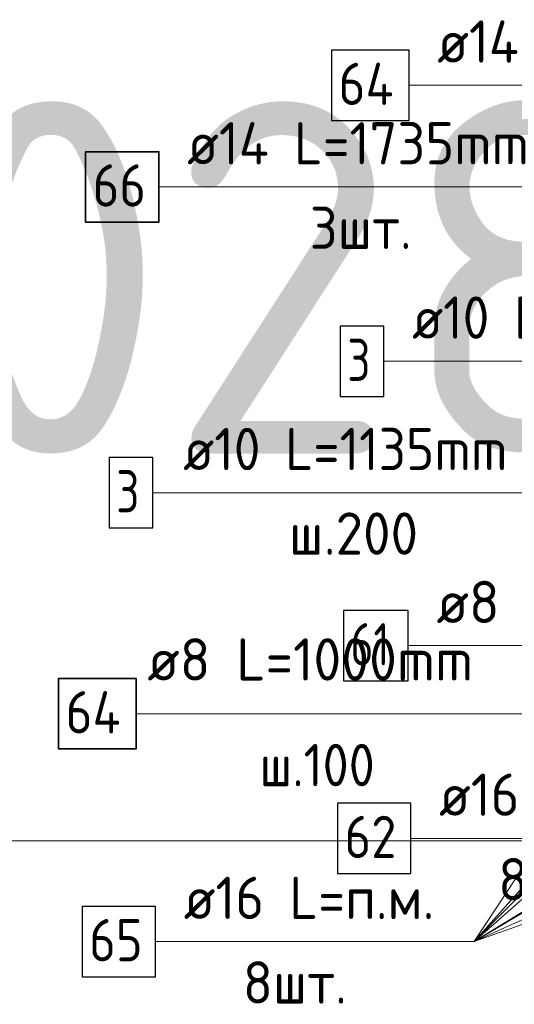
# Model space of a CAD drawing. Header units: metres. Extents: x -38 to 107, y -15 to 21.
# Tile 102 of 167: x 71.61 to 71.961, y 5.156 to 5.855. Entities that reach past the tile are written whole.
import ezdxf

# ---------------------------------------------------------------- set-up
doc = ezdxf.new("R2010")
doc.units = ezdxf.units.M
for name, color, linetype, lineweight in [('XR$3$Арм.стержн. Арматура края', 96, 'Continuous', 35), ('XR$3$Арм.стержн. Доп. арматура', 180, 'Continuous', 35), ('XR$3$Арм.стержн. Хомут', 240, 'Continuous', 35), ('XR$3$Арм.стержн.горизонт. 1', 180, 'Continuous', 35), ('XR$4$Текст_ примечание', 7, 'Continuous', 13), ('XR$5$Арм.стержн. Арматура края', 96, 'Continuous', 35), ('XR$5$Арм.стержн. Доп. арматура', 180, 'Continuous', 35), ('XR$5$Арм.стержн. Хомут', 240, 'Continuous', 35), ('XR$5$Арм.стержн.горизонт. 1', 180, 'Continuous', 35)]:
    doc.layers.add(name, color=color, linetype=linetype, lineweight=lineweight)
doc.styles.add('ISOCPEUR', font='txt')

msp = doc.modelspace()

# ---------------------------------------------------------------- linework, layer by layer
at = {"layer": 'XR$3$Арм.стержн. Арматура края', "color": 7, "linetype": 'Continuous', "lineweight": 13, "transparency": 33554687}
msp.add_line((71.86884, 5.61217), (72.17584, 5.61217), dxfattribs=at)
at = {"layer": 'XR$3$Арм.стержн. Арматура края', "color": 7, "linetype": 'Continuous', "lineweight": 25, "transparency": 33554687}
msp.add_lwpolyline([(71.83784, 5.58717), (71.86884, 5.58717), (71.86884, 5.63717), (71.83784, 5.63717), (71.83784, 5.58717)], dxfattribs=at)
at = {"layer": 'XR$3$Арм.стержн. Доп. арматура', "color": 7, "linetype": 'Continuous', "lineweight": 13, "transparency": 33554687}
msp.add_line((71.88664, 5.80808), (72.20264, 5.80808), dxfattribs=at)
at = {"layer": 'XR$3$Арм.стержн. Доп. арматура', "color": 7, "linetype": 'Continuous', "lineweight": 25, "transparency": 33554687}
msp.add_lwpolyline([(71.83164, 5.78308), (71.88664, 5.78308), (71.88664, 5.83308), (71.83164, 5.83308), (71.83164, 5.78308)], dxfattribs=at)
at = {"layer": 'XR$3$Арм.стержн. Хомут', "color": 7, "linetype": 'Continuous', "lineweight": 13, "transparency": 33554687}
msp.add_line((71.88614, 5.41033), (72.16914, 5.41033), dxfattribs=at)
at = {"layer": 'XR$3$Арм.стержн. Хомут', "color": 7, "linetype": 'Continuous', "lineweight": 25, "transparency": 33554687}
msp.add_lwpolyline([(71.84014, 5.38533), (71.88614, 5.38533), (71.88614, 5.43533), (71.84014, 5.43533), (71.84014, 5.38533)], dxfattribs=at)
at = {"layer": 'XR$3$Арм.стержн.горизонт. 1', "color": 7, "linetype": 'Continuous', "lineweight": 13, "transparency": 33554687}
msp.add_line((71.88791, 5.27357), (72.11391, 5.27357), dxfattribs=at)
at = {"layer": 'XR$3$Арм.стержн.горизонт. 1', "color": 7, "linetype": 'Continuous', "lineweight": 25, "transparency": 33554687}
msp.add_lwpolyline([(71.83591, 5.24857), (71.88791, 5.24857), (71.88791, 5.29857), (71.83591, 5.29857), (71.83591, 5.24857)], dxfattribs=at)
at = {"layer": 'XR$4$Текст_ примечание', "color": 7, "linetype": 'Continuous', "lineweight": 13, "transparency": 33554687}
msp.add_line((86.41979, 5.27171), (67.91979, 5.27171), dxfattribs=at)
at = {"layer": 'XR$5$Арм.стержн. Арматура края', "color": 7, "linetype": 'Continuous', "lineweight": 13, "transparency": 33554687}
msp.add_line((71.70496, 5.5189), (72.01496, 5.5189), dxfattribs=at)
at = {"layer": 'XR$5$Арм.стержн. Арматура края', "color": 7, "linetype": 'Continuous', "lineweight": 25, "transparency": 33554687}
msp.add_lwpolyline([(71.67396, 5.4939), (71.70496, 5.4939), (71.70496, 5.5439), (71.67396, 5.5439), (71.67396, 5.4939)], dxfattribs=at)
at = {"layer": 'XR$5$Арм.стержн. Доп. арматура', "color": 7, "linetype": 'Continuous', "lineweight": 13, "transparency": 33554687}
msp.add_line((71.70924, 5.73592), (72.02524, 5.73592), dxfattribs=at)
at = {"layer": 'XR$5$Арм.стержн. Доп. арматура', "color": 7, "linetype": 'Continuous', "lineweight": 35, "transparency": 33554687}
msp.add_lwpolyline([(71.65724, 5.71092), (71.70924, 5.71092), (71.70924, 5.76092), (71.65724, 5.76092), (71.65724, 5.71092)], dxfattribs=at)
at = {"layer": 'XR$5$Арм.стержн. Хомут', "color": 7, "linetype": 'Continuous', "lineweight": 13, "transparency": 33554687}
msp.add_line((71.693, 5.36205), (71.979, 5.36205), dxfattribs=at)
at = {"layer": 'XR$5$Арм.стержн. Хомут', "color": 7, "linetype": 'Continuous', "lineweight": 35, "transparency": 33554687}
msp.add_lwpolyline([(71.638, 5.33705), (71.693, 5.33705), (71.693, 5.38705), (71.638, 5.38705), (71.638, 5.33705)], dxfattribs=at)
at = {"layer": 'XR$5$Арм.стержн.горизонт. 1', "color": 7, "linetype": 'Continuous', "lineweight": 13, "transparency": 33554687}
for p, q in [((71.93277, 5.20031), (72.1707, 5.56148)), ((71.93277, 5.20031), (72.3407, 5.56148)), ((71.93277, 5.20031), (72.25563, 5.56148)), ((71.93277, 5.20031), (72.17066, 5.44148)), ((71.93277, 5.20031), (72.34074, 5.44148)), ((71.93277, 5.20031), (72.17066, 5.34648)), ((71.93277, 5.20031), (72.34074, 5.34648)), ((71.93277, 5.20031), (72.25566, 5.34648)), ((71.70677, 5.20031), (71.93277, 5.20031))]:
    msp.add_line(p, q, dxfattribs=at)
at = {"layer": 'XR$5$Арм.стержн.горизонт. 1', "color": 7, "linetype": 'Continuous', "lineweight": 25, "transparency": 33554687}
msp.add_lwpolyline([(71.65477, 5.17531), (71.70677, 5.17531), (71.70677, 5.22531), (71.65477, 5.22531), (71.65477, 5.17531)], dxfattribs=at)

# ---------------------------------------------------------------- texts
at = {"layer": 'XR$3$Арм.стержн. Арматура края', "color": 7, "linetype": 'Continuous', "lineweight": 25, "transparency": 33554687, "char_height": 0.03, "attachment_point": 7, "style": 'ISOCPEUR'}
for s, insert, width in [('\\W0.92;ø10 L=1135mm ', (71.88884, 5.62817), 0.2806692), ('\\W0.78;3', (71.84284, 5.59817), 0.0326407)]:
    msp.add_mtext(s, dxfattribs=dict(at, insert=insert, width=width))
at = {"layer": 'XR$3$Арм.стержн. Доп. арматура', "color": 7, "linetype": 'Continuous', "lineweight": 25, "transparency": 33554687, "char_height": 0.03, "attachment_point": 7, "style": 'ISOCPEUR'}
for s, insert, width in [('\\W0.94;ø14 L=1950mm ', (71.90664, 5.82408), 0.2899763), ('\\W0.88;64', (71.83664, 5.79408), 0.0581992)]:
    msp.add_mtext(s, dxfattribs=dict(at, insert=insert, width=width))
at = {"layer": 'XR$3$Арм.стержн. Хомут', "color": 7, "linetype": 'Continuous', "lineweight": 25, "transparency": 33554687, "char_height": 0.03, "attachment_point": 7, "style": 'ISOCPEUR'}
for s, insert, width in [('\\W0.96;ø8 L=1000mm ', (71.90614, 5.42633), 0.2722217), ('\\W0.75;61', (71.84514, 5.39633), 0.0472281)]:
    msp.add_mtext(s, dxfattribs=dict(at, insert=insert, width=width))
at = {"layer": 'XR$3$Арм.стержн.горизонт. 1', "color": 7, "linetype": 'Continuous', "lineweight": 25, "transparency": 33554687, "char_height": 0.03, "attachment_point": 7, "style": 'ISOCPEUR'}
for s, insert, width in [('\\W0.94;ø16 L=п.м.', (71.90791, 5.28957), 0.1999832), ('\\W0.87;62', (71.84091, 5.25957), 0.0550812), ('\\W0.94;8шт. ', (71.94991, 5.22957), 0.1161286)]:
    msp.add_mtext(s, dxfattribs=dict(at, insert=insert, width=width))
at = {"layer": 'XR$4$Текст_ примечание', "color": 7, "linetype": 'Continuous', "lineweight": 35, "transparency": 33554687, "insert": (70.35063, 5.54671), "char_height": 0.25, "width": 2.7437149, "attachment_point": 7, "style": 'ISOCPEUR'}
msp.add_mtext('\\W0.96;ГОСТ 34028-2016', dxfattribs=at)
at = {"layer": 'XR$5$Арм.стержн. Арматура края', "color": 7, "linetype": 'Continuous', "lineweight": 25, "transparency": 33554687, "char_height": 0.03, "attachment_point": 7, "style": 'ISOCPEUR'}
for s, insert, width in [('\\W0.92;ø10 L=1135mm ', (71.72646, 5.5349), 0.2806692), ('\\W0.78;3', (71.67896, 5.5049), 0.0326407), ('\\W0.95;ш.200 ', (71.80146, 5.4749), 0.1311996)]:
    msp.add_mtext(s, dxfattribs=dict(at, insert=insert, width=width))
at = {"layer": 'XR$5$Арм.стержн. Доп. арматура', "color": 7, "linetype": 'Continuous', "lineweight": 25, "transparency": 33554687, "char_height": 0.03, "attachment_point": 7, "style": 'ISOCPEUR'}
for s, insert, width in [('\\W0.94;ø14 L=1735mm ', (71.72924, 5.75192), 0.2899763), ('\\W0.87;66', (71.66224, 5.72192), 0.0550812), ('\\W0.94;3шт. ', (71.81624, 5.69192), 0.1161286)]:
    msp.add_mtext(s, dxfattribs=dict(at, insert=insert, width=width))
at = {"layer": 'XR$5$Арм.стержн. Хомут', "color": 7, "linetype": 'Continuous', "lineweight": 25, "transparency": 33554687, "char_height": 0.03, "attachment_point": 7, "style": 'ISOCPEUR'}
for s, insert, width in [('\\W0.96;ø8 L=1000mm ', (71.701, 5.38555), 0.2722217), ('\\W0.88;64', (71.643, 5.34805), 0.0581992), ('\\W0.90;ш.100 ', (71.7805, 5.31055), 0.1244867)]:
    msp.add_mtext(s, dxfattribs=dict(at, insert=insert, width=width))
at = {"layer": 'XR$5$Арм.стержн.горизонт. 1', "color": 7, "linetype": 'Continuous', "lineweight": 25, "transparency": 33554687, "char_height": 0.03, "attachment_point": 7, "style": 'ISOCPEUR'}
for s, insert, width in [('\\W0.94;ø16 L=п.м.', (71.72677, 5.21631), 0.1999832), ('\\W0.87;65', (71.65977, 5.18631), 0.0550812), ('\\W0.94;8шт. ', (71.76877, 5.15631), 0.1161286)]:
    msp.add_mtext(s, dxfattribs=dict(at, insert=insert, width=width))

doc.saveas('drawing.dxf')
